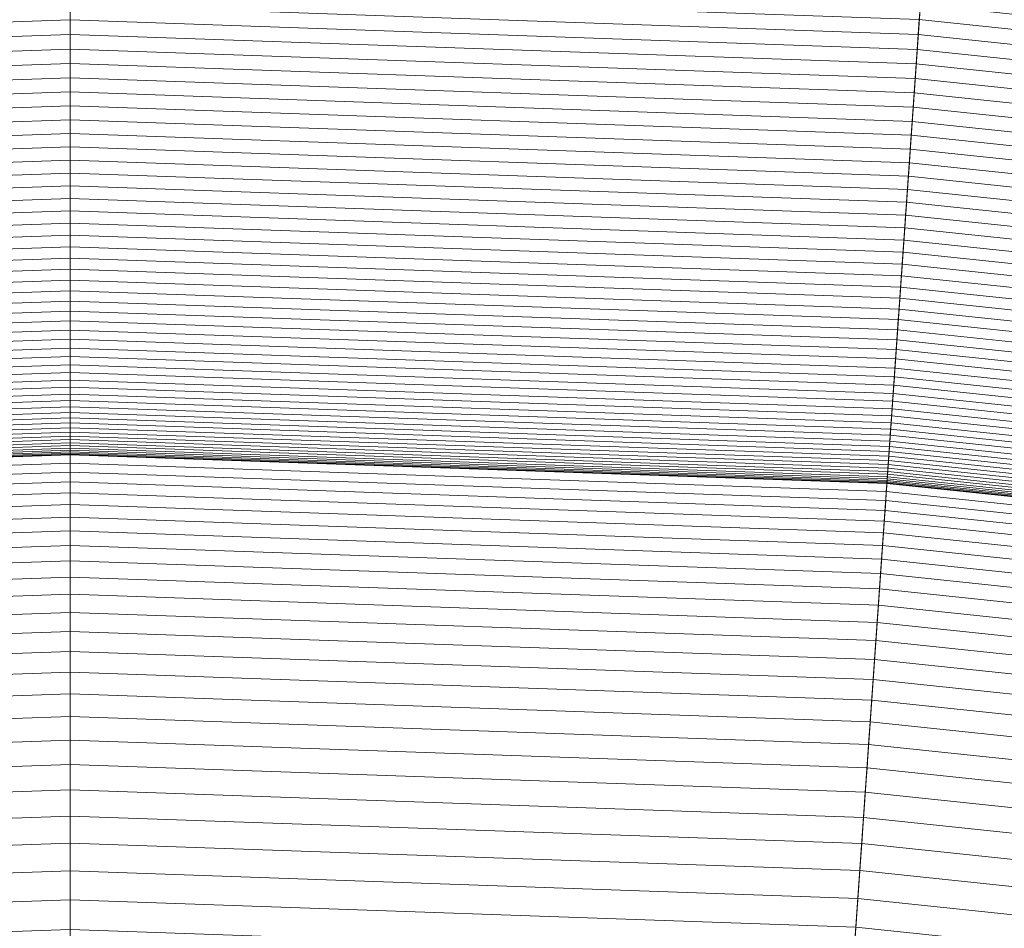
# Model space of a CAD drawing. Header units: centimetres. Extents: x -21.9 to 23.1, y -23 to 22.
# Tile 160 of 191: x 0.5 to 2.2, y 19 to 20.5. Entities that reach past the tile are written whole.
import ezdxf

# ---------------------------------------------------------------- set-up
doc = ezdxf.new("R2010")
doc.units = ezdxf.units.CM
doc.header["$LTSCALE"] = 2.54
doc.layers.add('Lucido design-1', color=7, linetype='Continuous')

# ---------------------------------------------------------------- blocks, each defined once
blk = doc.blocks.new('Gruppo-2-1')
at = {"color": 5, "linetype": 'Continuous', "lineweight": 9}
for points in [[(0.5828, 21.98, -1001.3271), (-0.9861, 21.9252, -1001.3271), (-0.2613, 11.5605, -1001.3271), (0.5828, 11.59, -1001.3271)], [(2.1516, 21.9252, -1001.3271), (0.5828, 21.98, -1001.3271), (0.5828, 11.59, -1001.3271), (1.4268, 11.5605, -1001.3271)], [(3.7128, 21.7611, -1001.3271), (2.1516, 21.9252, -1001.3271), (1.4268, 11.5605, -1001.3271), (2.2668, 11.4722, -1001.3271)], [(0.5828, 9.49, -940.4271), (-0.1148, 9.4656, -940.4271), (-0.9591, 21.5391, -940.4271), (0.5828, 21.593, -940.4271)], [(0.5828, 21.593, -1001.3271), (-0.9591, 21.5391, -1001.3271), (-0.2613, 11.5605, -1001.3271), (0.5828, 11.59, -1001.3271)], [(0.5828, 9.49, -940.4271), (-0.1148, 9.4656, -940.4271), (-0.9591, 21.5391, -940.4271), (0.5828, 21.593, -940.4271)], [(1.2803, 9.4656, -940.4271), (0.5828, 9.49, -940.4271), (0.5828, 21.593, -940.4271), (2.1246, 21.5391, -940.4271)], [(2.1246, 21.5391, -1001.3271), (0.5828, 21.593, -1001.3271), (0.5828, 11.59, -1001.3271), (1.4268, 11.5605, -1001.3271)], [(1.2803, 9.4656, -940.4271), (0.5828, 9.49, -940.4271), (0.5828, 21.593, -940.4271), (2.1246, 21.5391, -940.4271)], [(1.9745, 9.3927, -940.4271), (1.2803, 9.4656, -940.4271), (2.1246, 21.5391, -940.4271), (3.6589, 21.3779, -940.4271)], [(1.9745, 9.3927, -940.4271), (1.2803, 9.4656, -940.4271), (2.1246, 21.5391, -940.4271), (3.6589, 21.3779, -940.4271)], [(3.6589, 21.3779, -1001.3271), (2.1246, 21.5391, -1001.3271), (1.4268, 11.5605, -1001.3271), (2.2668, 11.4722, -1001.3271)], [(2.6619, 9.2715, -940.4271), (1.9745, 9.3927, -940.4271), (3.6589, 21.3779, -940.4271), (5.1782, 21.11, -940.4271)], [(2.6619, 9.2715, -940.4271), (1.9745, 9.3927, -940.4271), (3.6589, 21.3779, -940.4271), (5.1782, 21.11, -940.4271)], [(0.5828, 11.59, -1010.9271), (-0.2613, 11.5605, -1010.9271), (-0.9303, 21.1284, -1010.9271), (0.5828, 21.1812, -1010.9271)], [(1.4268, 11.5605, -1010.9271), (0.5828, 11.59, -1010.9271), (0.5828, 21.1812, -1010.9271), (2.0959, 21.1284, -1010.9271)], [(2.2668, 11.4722, -1010.9271), (1.4268, 11.5605, -1010.9271), (2.0959, 21.1284, -1010.9271), (3.6016, 20.9701, -1010.9271)], [(3.541, 20.5387, -922.9355), (2.0655, 20.6938, -922.9355), (2.0636, 20.6671, -922.9392), (3.5372, 20.5122, -922.9392)], [(3.5372, 20.5122, -922.9392), (2.0636, 20.6671, -922.9392), (2.0618, 20.6405, -922.9434), (3.5335, 20.4858, -922.9434)], [(3.5335, 20.4858, -922.9434), (2.0618, 20.6405, -922.9434), (2.0599, 20.614, -922.9484), (3.5298, 20.4595, -922.9484)], [(3.5298, 20.4595, -922.9484), (2.0599, 20.614, -922.9484), (2.0581, 20.5877, -922.954), (3.5262, 20.4334, -922.954)], [(0.5828, 20.5869, -922.9671), (-0.8889, 20.5355, -922.9671), (-0.8871, 20.5096, -922.9746), (0.5828, 20.5609, -922.9746)], [(2.0544, 20.5355, -922.9671), (0.5828, 20.5869, -922.9671), (0.5828, 20.5609, -922.9746), (2.0526, 20.5096, -922.9746)], [(3.5262, 20.4334, -922.954), (2.0581, 20.5877, -922.954), (2.0562, 20.5615, -922.9602), (3.5225, 20.4074, -922.9602)], [(0.5828, 20.5609, -922.9746), (-0.8871, 20.5096, -922.9746), (-0.8853, 20.4839, -922.9828), (0.5828, 20.5352, -922.9828)], [(2.0526, 20.5096, -922.9746), (0.5828, 20.5609, -922.9746), (0.5828, 20.5352, -922.9828), (2.0508, 20.4839, -922.9828)], [(3.5225, 20.4074, -922.9602), (2.0562, 20.5615, -922.9602), (2.0544, 20.5355, -922.9671), (3.5189, 20.3815, -922.9671)], [(0.5828, 20.5352, -922.9828), (-0.8853, 20.4839, -922.9828), (-0.8835, 20.4585, -922.9915), (0.5828, 20.5097, -922.9915)], [(2.0508, 20.4839, -922.9828), (0.5828, 20.5352, -922.9828), (0.5828, 20.5097, -922.9915), (2.049, 20.4585, -922.9915)], [(3.5189, 20.3815, -922.9671), (2.0544, 20.5355, -922.9671), (2.0526, 20.5096, -922.9746), (3.5153, 20.3559, -922.9746)], [(0.5828, 20.5097, -922.9915), (-0.8835, 20.4585, -922.9915), (-0.8817, 20.4332, -923.0009), (0.5828, 20.4844, -923.0009)], [(2.049, 20.4585, -922.9915), (0.5828, 20.5097, -922.9915), (0.5828, 20.4844, -923.0009), (2.0473, 20.4332, -923.0009)], [(3.5153, 20.3559, -922.9746), (2.0526, 20.5096, -922.9746), (2.0508, 20.4839, -922.9828), (3.5117, 20.3304, -922.9828)], [(0.5828, 20.4844, -923.0009), (-0.8817, 20.4332, -923.0009), (-0.88, 20.4082, -923.011), (0.5828, 20.4593, -923.011)], [(2.0473, 20.4332, -923.0009), (0.5828, 20.4844, -923.0009), (0.5828, 20.4593, -923.011), (2.0455, 20.4082, -923.011)], [(3.5117, 20.3304, -922.9828), (2.0508, 20.4839, -922.9828), (2.049, 20.4585, -922.9915), (3.5081, 20.3051, -922.9915)], [(0.5828, 20.4593, -923.011), (-0.88, 20.4082, -923.011), (-0.8783, 20.3835, -923.0216), (0.5828, 20.4345, -923.0216)], [(2.0455, 20.4082, -923.011), (0.5828, 20.4593, -923.011), (0.5828, 20.4345, -923.0216), (2.0438, 20.3835, -923.0216)], [(3.5081, 20.3051, -922.9915), (2.049, 20.4585, -922.9915), (2.0473, 20.4332, -923.0009), (3.5046, 20.2801, -923.0009)], [(0.5828, 20.4345, -923.0216), (-0.8783, 20.3835, -923.0216), (-0.8765, 20.359, -923.0328), (0.5828, 20.41, -923.0328)], [(2.0438, 20.3835, -923.0216), (0.5828, 20.4345, -923.0216), (0.5828, 20.41, -923.0328), (2.0421, 20.359, -923.0328)], [(3.5046, 20.2801, -923.0009), (2.0473, 20.4332, -923.0009), (2.0455, 20.4082, -923.011), (3.5011, 20.2552, -923.011)], [(0.5828, 20.41, -923.0328), (-0.8765, 20.359, -923.0328), (-0.8748, 20.3348, -923.0447), (0.5828, 20.3857, -923.0447)], [(2.0421, 20.359, -923.0328), (0.5828, 20.41, -923.0328), (0.5828, 20.3857, -923.0447), (2.0404, 20.3348, -923.0447)], [(3.5011, 20.2552, -923.011), (2.0455, 20.4082, -923.011), (2.0438, 20.3835, -923.0216), (3.4977, 20.2307, -923.0216)], [(0.5828, 20.3857, -923.0447), (-0.8748, 20.3348, -923.0447), (-0.8732, 20.3109, -923.0571), (0.5828, 20.3617, -923.0571)], [(2.0404, 20.3348, -923.0447), (0.5828, 20.3857, -923.0447), (0.5828, 20.3617, -923.0571), (2.0387, 20.3109, -923.0571)], [(3.4977, 20.2307, -923.0216), (2.0438, 20.3835, -923.0216), (2.0421, 20.359, -923.0328), (3.4943, 20.2064, -923.0328)], [(0.5828, 20.3617, -923.0571), (-0.8732, 20.3109, -923.0571), (-0.8715, 20.2873, -923.0701), (0.5828, 20.3381, -923.0701)], [(2.0387, 20.3109, -923.0571), (0.5828, 20.3617, -923.0571), (0.5828, 20.3381, -923.0701), (2.0371, 20.2873, -923.0701)], [(3.4943, 20.2064, -923.0328), (2.0421, 20.359, -923.0328), (2.0404, 20.3348, -923.0447), (3.4909, 20.1823, -923.0447)], [(0.5828, 20.3381, -923.0701), (-0.8715, 20.2873, -923.0701), (-0.8699, 20.264, -923.0837), (0.5828, 20.3148, -923.0837)], [(2.0371, 20.2873, -923.0701), (0.5828, 20.3381, -923.0701), (0.5828, 20.3148, -923.0837), (2.0354, 20.264, -923.0837)], [(3.4909, 20.1823, -923.0447), (2.0404, 20.3348, -923.0447), (2.0387, 20.3109, -923.0571), (3.4875, 20.1586, -923.0571)], [(0.5828, 20.3148, -923.0837), (-0.8699, 20.264, -923.0837), (-0.8683, 20.2411, -923.0979), (0.5828, 20.2918, -923.0979)], [(2.0354, 20.264, -923.0837), (0.5828, 20.3148, -923.0837), (0.5828, 20.2918, -923.0979), (2.0338, 20.2411, -923.0979)], [(3.4875, 20.1586, -923.0571), (2.0387, 20.3109, -923.0571), (2.0371, 20.2873, -923.0701), (3.4843, 20.1352, -923.0701)], [(0.5828, 20.2918, -923.0979), (-0.8683, 20.2411, -923.0979), (-0.8667, 20.2186, -923.1126), (0.5828, 20.2692, -923.1126)], [(2.0338, 20.2411, -923.0979), (0.5828, 20.2918, -923.0979), (0.5828, 20.2692, -923.1126), (2.0322, 20.2186, -923.1126)], [(3.4843, 20.1352, -923.0701), (2.0371, 20.2873, -923.0701), (2.0354, 20.264, -923.0837), (3.481, 20.1121, -923.0837)], [(0.5828, 20.2692, -923.1126), (-0.8667, 20.2186, -923.1126), (-0.8652, 20.1963, -923.1279), (0.5828, 20.2469, -923.1279)], [(2.0322, 20.2186, -923.1126), (0.5828, 20.2692, -923.1126), (0.5828, 20.2469, -923.1279), (2.0307, 20.1963, -923.1279)], [(3.481, 20.1121, -923.0837), (2.0354, 20.264, -923.0837), (2.0338, 20.2411, -923.0979), (3.4778, 20.0894, -923.0979)], [(0.5828, 20.2469, -923.1279), (-0.8652, 20.1963, -923.1279), (-0.8636, 20.1745, -923.1437), (0.5828, 20.225, -923.1437)], [(2.0307, 20.1963, -923.1279), (0.5828, 20.2469, -923.1279), (0.5828, 20.225, -923.1437), (2.0292, 20.1745, -923.1437)], [(3.4778, 20.0894, -923.0979), (2.0338, 20.2411, -923.0979), (2.0322, 20.2186, -923.1126), (3.4747, 20.0669, -923.1126)], [(0.5828, 20.225, -923.1437), (-0.8636, 20.1745, -923.1437), (-0.8621, 20.1531, -923.16), (0.5828, 20.2036, -923.16)], [(2.0292, 20.1745, -923.1437), (0.5828, 20.225, -923.1437), (0.5828, 20.2036, -923.16), (2.0277, 20.1531, -923.16)], [(3.4747, 20.0669, -923.1126), (2.0322, 20.2186, -923.1126), (2.0307, 20.1963, -923.1279), (3.4716, 20.0449, -923.1279)], [(0.5828, 20.2036, -923.16), (-0.8621, 20.1531, -923.16), (-0.8607, 20.1321, -923.1769), (0.5828, 20.1825, -923.1769)], [(2.0277, 20.1531, -923.16), (0.5828, 20.2036, -923.16), (0.5828, 20.1825, -923.1769), (2.0262, 20.1321, -923.1769)], [(3.4716, 20.0449, -923.1279), (2.0307, 20.1963, -923.1279), (2.0292, 20.1745, -923.1437), (3.4685, 20.0232, -923.1437)], [(0.5828, 20.1825, -923.1769), (-0.8607, 20.1321, -923.1769), (-0.8592, 20.1115, -923.1943), (0.5828, 20.1618, -923.1943)], [(2.0262, 20.1321, -923.1769), (0.5828, 20.1825, -923.1769), (0.5828, 20.1618, -923.1943), (2.0248, 20.1115, -923.1943)], [(3.4685, 20.0232, -923.1437), (2.0292, 20.1745, -923.1437), (2.0277, 20.1531, -923.16), (3.4655, 20.002, -923.16)], [(0.5828, 20.1618, -923.1943), (-0.8592, 20.1115, -923.1943), (-0.8578, 20.0913, -923.2122), (0.5828, 20.1416, -923.2122)], [(2.0248, 20.1115, -923.1943), (0.5828, 20.1618, -923.1943), (0.5828, 20.1416, -923.2122), (2.0233, 20.0913, -923.2122)], [(0.5828, 20.1416, -923.2122), (-0.8578, 20.0913, -923.2122), (-0.8564, 20.0716, -923.2305), (0.5828, 20.1218, -923.2305)], [(2.0233, 20.0913, -923.2122), (0.5828, 20.1416, -923.2122), (0.5828, 20.1218, -923.2305), (2.022, 20.0716, -923.2305)], [(3.4655, 20.002, -923.16), (2.0277, 20.1531, -923.16), (2.0262, 20.1321, -923.1769), (3.4626, 19.9811, -923.1769)], [(0.5828, 20.1218, -923.2305), (-0.8564, 20.0716, -923.2305), (-0.8551, 20.0523, -923.2494), (0.5828, 20.1025, -923.2494)], [(2.022, 20.0716, -923.2305), (0.5828, 20.1218, -923.2305), (0.5828, 20.1025, -923.2494), (2.0206, 20.0523, -923.2494)], [(3.4626, 19.9811, -923.1769), (2.0262, 20.1321, -923.1769), (2.0248, 20.1115, -923.1943), (3.4597, 19.9606, -923.1943)], [(3.4597, 19.9606, -923.1943), (2.0248, 20.1115, -923.1943), (2.0233, 20.0913, -923.2122), (3.4569, 19.9406, -923.2122)], [(0.5828, 20.1025, -923.2494), (-0.8551, 20.0523, -923.2494), (-0.8538, 20.0335, -923.2687), (0.5828, 20.0837, -923.2687)], [(2.0206, 20.0523, -923.2494), (0.5828, 20.1025, -923.2494), (0.5828, 20.0837, -923.2687), (2.0193, 20.0335, -923.2687)], [(3.4569, 19.9406, -923.2122), (2.0233, 20.0913, -923.2122), (2.022, 20.0716, -923.2305), (3.4542, 19.921, -923.2305)], [(0.5828, 20.0837, -923.2687), (-0.8538, 20.0335, -923.2687), (-0.8525, 20.0152, -923.2885), (0.5828, 20.0653, -923.2885)], [(2.0193, 20.0335, -923.2687), (0.5828, 20.0837, -923.2687), (0.5828, 20.0653, -923.2885), (2.018, 20.0152, -923.2885)], [(3.4542, 19.921, -923.2305), (2.022, 20.0716, -923.2305), (2.0206, 20.0523, -923.2494), (3.4515, 19.9019, -923.2494)], [(0.5828, 20.0653, -923.2885), (-0.8525, 20.0152, -923.2885), (-0.8512, 19.9973, -923.3087), (0.5828, 20.0474, -923.3087)], [(2.018, 20.0152, -923.2885), (0.5828, 20.0653, -923.2885), (0.5828, 20.0474, -923.3087), (2.0168, 19.9973, -923.3087)], [(3.4515, 19.9019, -923.2494), (2.0206, 20.0523, -923.2494), (2.0193, 20.0335, -923.2687), (3.4488, 19.8832, -923.2687)], [(0.5828, 20.0474, -923.3087), (-0.8512, 19.9973, -923.3087), (-0.85, 19.98, -923.3293), (0.5828, 20.03, -923.3293)], [(2.0168, 19.9973, -923.3087), (0.5828, 20.0474, -923.3087), (0.5828, 20.03, -923.3293), (2.0156, 19.98, -923.3293)], [(0.5828, 20.03, -923.3293), (-0.85, 19.98, -923.3293), (-0.8489, 19.9632, -923.3504), (0.5828, 20.0132, -923.3504)], [(2.0156, 19.98, -923.3293), (0.5828, 20.03, -923.3293), (0.5828, 20.0132, -923.3504), (2.0144, 19.9632, -923.3504)], [(3.4488, 19.8832, -923.2687), (2.0193, 20.0335, -923.2687), (2.018, 20.0152, -923.2885), (3.4463, 19.865, -923.2885)], [(0.5828, 20.0132, -923.3504), (-0.8489, 19.9632, -923.3504), (-0.8477, 19.9469, -923.3719), (0.5828, 19.9968, -923.3719)], [(2.0144, 19.9632, -923.3504), (0.5828, 20.0132, -923.3504), (0.5828, 19.9968, -923.3719), (2.0132, 19.9469, -923.3719)], [(3.4463, 19.865, -923.2885), (2.018, 20.0152, -923.2885), (2.0168, 19.9973, -923.3087), (3.4438, 19.8473, -923.3087)], [(0.5828, 19.9968, -923.3719), (-0.8477, 19.9469, -923.3719), (-0.8466, 19.9311, -923.3938), (0.5828, 19.981, -923.3938)], [(2.0132, 19.9469, -923.3719), (0.5828, 19.9968, -923.3719), (0.5828, 19.981, -923.3938), (2.0121, 19.9311, -923.3938)], [(3.4438, 19.8473, -923.3087), (2.0168, 19.9973, -923.3087), (2.0156, 19.98, -923.3293), (3.4414, 19.8301, -923.3293)], [(0.5828, 19.981, -923.3938), (-0.8466, 19.9311, -923.3938), (-0.8456, 19.9159, -923.416), (0.5828, 19.9657, -923.416)], [(2.0121, 19.9311, -923.3938), (0.5828, 19.981, -923.3938), (0.5828, 19.9657, -923.416), (2.0111, 19.9159, -923.416)], [(3.4414, 19.8301, -923.3293), (2.0156, 19.98, -923.3293), (2.0144, 19.9632, -923.3504), (3.439, 19.8134, -923.3504)], [(0.5828, 19.9657, -923.416), (-0.8456, 19.9159, -923.416), (-0.8445, 19.9012, -923.4387), (0.5828, 19.951, -923.4387)], [(0.5828, 19.951, -923.4387), (-0.8445, 19.9012, -923.4387), (-0.8435, 19.887, -923.4616), (0.5828, 19.9369, -923.4616)], [(2.0111, 19.9159, -923.416), (0.5828, 19.9657, -923.416), (0.5828, 19.951, -923.4387), (2.0101, 19.9012, -923.4387)], [(2.0101, 19.9012, -923.4387), (0.5828, 19.951, -923.4387), (0.5828, 19.9369, -923.4616), (2.0091, 19.887, -923.4616)], [(3.439, 19.8134, -923.3504), (2.0144, 19.9632, -923.3504), (2.0132, 19.9469, -923.3719), (3.4368, 19.7972, -923.3719)], [(0.5828, 19.9369, -923.4616), (-0.8435, 19.887, -923.4616), (-0.8426, 19.8735, -923.485), (0.5828, 19.9233, -923.485)], [(2.0091, 19.887, -923.4616), (0.5828, 19.9369, -923.4616), (0.5828, 19.9233, -923.485), (2.0081, 19.8735, -923.485)], [(3.4368, 19.7972, -923.3719), (2.0132, 19.9469, -923.3719), (2.0121, 19.9311, -923.3938), (3.4346, 19.7816, -923.3938)], [(0.5828, 19.9233, -923.485), (-0.8426, 19.8735, -923.485), (-0.8417, 19.8605, -923.5086), (0.5828, 19.9102, -923.5086)], [(2.0081, 19.8735, -923.485), (0.5828, 19.9233, -923.485), (0.5828, 19.9102, -923.5086), (2.0072, 19.8605, -923.5086)], [(3.4324, 19.7665, -923.416), (2.0111, 19.9159, -923.416), (2.0101, 19.9012, -923.4387), (3.4304, 19.7519, -923.4387)], [(3.4346, 19.7816, -923.3938), (2.0121, 19.9311, -923.3938), (2.0111, 19.9159, -923.416), (3.4324, 19.7665, -923.416)], [(0.5828, 19.9102, -923.5086), (-0.8417, 19.8605, -923.5086), (-0.8408, 19.8481, -923.5326), (0.5828, 19.8978, -923.5326)], [(2.0072, 19.8605, -923.5086), (0.5828, 19.9102, -923.5086), (0.5828, 19.8978, -923.5326), (2.0063, 19.8481, -923.5326)], [(3.4304, 19.7519, -923.4387), (2.0101, 19.9012, -923.4387), (2.0091, 19.887, -923.4616), (3.4284, 19.7379, -923.4616)], [(0.5828, 19.8978, -923.5326), (-0.8408, 19.8481, -923.5326), (-0.84, 19.8363, -923.5568), (0.5828, 19.886, -923.5568)], [(0.5828, 19.886, -923.5568), (-0.84, 19.8363, -923.5568), (-0.8392, 19.8251, -923.5814), (0.5828, 19.8747, -923.5814)], [(2.0063, 19.8481, -923.5326), (0.5828, 19.8978, -923.5326), (0.5828, 19.886, -923.5568), (2.0055, 19.8363, -923.5568)], [(2.0055, 19.8363, -923.5568), (0.5828, 19.886, -923.5568), (0.5828, 19.8747, -923.5814), (2.0047, 19.8251, -923.5814)], [(3.4284, 19.7379, -923.4616), (2.0091, 19.887, -923.4616), (2.0081, 19.8735, -923.485), (3.4265, 19.7244, -923.485)], [(0.5828, 19.8747, -923.5814), (-0.8392, 19.8251, -923.5814), (-0.8385, 19.8145, -923.6062), (0.5828, 19.8641, -923.6062)], [(2.0047, 19.8251, -923.5814), (0.5828, 19.8747, -923.5814), (0.5828, 19.8641, -923.6062), (2.004, 19.8145, -923.6062)], [(3.4265, 19.7244, -923.485), (2.0081, 19.8735, -923.485), (2.0072, 19.8605, -923.5086), (3.4247, 19.7115, -923.5086)], [(0.5828, 19.8641, -923.6062), (-0.8385, 19.8145, -923.6062), (-0.8378, 19.8045, -923.6312), (0.5828, 19.8541, -923.6312)], [(0.5828, 19.8541, -923.6312), (-0.8378, 19.8045, -923.6312), (-0.8371, 19.7951, -923.6565), (0.5828, 19.8447, -923.6565)], [(2.004, 19.8145, -923.6062), (0.5828, 19.8641, -923.6062), (0.5828, 19.8541, -923.6312), (2.0033, 19.8045, -923.6312)], [(2.0033, 19.8045, -923.6312), (0.5828, 19.8541, -923.6312), (0.5828, 19.8447, -923.6565), (2.0026, 19.7951, -923.6565)], [(3.423, 19.6992, -923.5326), (2.0063, 19.8481, -923.5326), (2.0055, 19.8363, -923.5568), (3.4213, 19.6875, -923.5568)], [(3.4247, 19.7115, -923.5086), (2.0072, 19.8605, -923.5086), (2.0063, 19.8481, -923.5326), (3.423, 19.6992, -923.5326)], [(0.5828, 19.8447, -923.6565), (-0.8371, 19.7951, -923.6565), (-0.8365, 19.7863, -923.6821), (0.5828, 19.8359, -923.6821)], [(0.5828, 19.8359, -923.6821), (-0.8365, 19.7863, -923.6821), (-0.8359, 19.7782, -923.7078), (0.5828, 19.8277, -923.7078)], [(2.0026, 19.7951, -923.6565), (0.5828, 19.8447, -923.6565), (0.5828, 19.8359, -923.6821), (2.002, 19.7863, -923.6821)], [(2.002, 19.7863, -923.6821), (0.5828, 19.8359, -923.6821), (0.5828, 19.8277, -923.7078), (2.0015, 19.7782, -923.7078)], [(3.4213, 19.6875, -923.5568), (2.0055, 19.8363, -923.5568), (2.0047, 19.8251, -923.5814), (3.4198, 19.6764, -923.5814)], [(0.5828, 19.8277, -923.7078), (-0.8359, 19.7782, -923.7078), (-0.8354, 19.7707, -923.7337), (0.5828, 19.8202, -923.7337)], [(0.5828, 19.8202, -923.7337), (-0.8354, 19.7707, -923.7337), (-0.8349, 19.7638, -923.7598), (0.5828, 19.8133, -923.7598)], [(0.5828, 19.8133, -923.7598), (-0.8349, 19.7638, -923.7598), (-0.8345, 19.7576, -923.7861), (0.5828, 19.8071, -923.7861)], [(2.0015, 19.7782, -923.7078), (0.5828, 19.8277, -923.7078), (0.5828, 19.8202, -923.7337), (2.0009, 19.7707, -923.7337)], [(2.0009, 19.7707, -923.7337), (0.5828, 19.8202, -923.7337), (0.5828, 19.8133, -923.7598), (2.0004, 19.7638, -923.7598)], [(2.0004, 19.7638, -923.7598), (0.5828, 19.8133, -923.7598), (0.5828, 19.8071, -923.7861), (2, 19.7576, -923.7861)], [(3.4183, 19.6658, -923.6062), (2.004, 19.8145, -923.6062), (2.0033, 19.8045, -923.6312), (3.4169, 19.6559, -923.6312)], [(3.4198, 19.6764, -923.5814), (2.0047, 19.8251, -923.5814), (2.004, 19.8145, -923.6062), (3.4183, 19.6658, -923.6062)], [(0.5828, 19.8071, -923.7861), (-0.8345, 19.7576, -923.7861), (-0.8341, 19.752, -923.8125), (0.5828, 19.8015, -923.8125)], [(0.5828, 19.8015, -923.8125), (-0.8341, 19.752, -923.8125), (-0.8338, 19.7471, -923.839), (0.5828, 19.7966, -923.839)], [(0.5828, 19.7966, -923.839), (-0.8338, 19.7471, -923.839), (-0.8335, 19.7428, -923.8657), (0.5828, 19.7923, -923.8657)], [(2, 19.7576, -923.7861), (0.5828, 19.8071, -923.7861), (0.5828, 19.8015, -923.8125), (1.9996, 19.752, -923.8125)], [(1.9996, 19.752, -923.8125), (0.5828, 19.8015, -923.8125), (0.5828, 19.7966, -923.839), (1.9993, 19.7471, -923.839)], [(1.9993, 19.7471, -923.839), (0.5828, 19.7966, -923.839), (0.5828, 19.7923, -923.8657), (1.999, 19.7428, -923.8657)], [(3.4169, 19.6559, -923.6312), (2.0033, 19.8045, -923.6312), (2.0026, 19.7951, -923.6565), (3.4156, 19.6466, -923.6565)], [(0.5828, 19.7923, -923.8657), (-0.8335, 19.7428, -923.8657), (-0.8332, 19.7392, -923.8924), (0.5828, 19.7887, -923.8924)], [(0.5828, 19.7887, -923.8924), (-0.8332, 19.7392, -923.8924), (-0.833, 19.7362, -923.9193), (0.5828, 19.7857, -923.9193)], [(0.5828, 19.7857, -923.9193), (-0.833, 19.7362, -923.9193), (-0.8328, 19.7339, -923.9462), (0.5828, 19.7834, -923.9462)], [(0.5828, 19.7834, -923.9462), (-0.8328, 19.7339, -923.9462), (-0.8327, 19.7323, -923.9731), (0.5828, 19.7817, -923.9731)], [(0.5828, 19.7817, -923.9731), (-0.8327, 19.7323, -923.9731), (-0.8326, 19.7313, -924.0001), (0.5828, 19.7807, -924.0001)], [(0.5828, 19.7807, -924.0001), (-0.8326, 19.7313, -924.0001), (-0.8326, 19.731, -924.0271), (0.5828, 19.7804, -924.0271)], [(0.5828, 19.7804, -924.0271), (-0.8326, 19.731, -924.0271), (-0.8316, 19.717, -924.1714), (0.5828, 19.7664, -924.1714)], [(1.999, 19.7428, -923.8657), (0.5828, 19.7923, -923.8657), (0.5828, 19.7887, -923.8924), (1.9987, 19.7392, -923.8924)], [(1.9987, 19.7392, -923.8924), (0.5828, 19.7887, -923.8924), (0.5828, 19.7857, -923.9193), (1.9985, 19.7362, -923.9193)], [(1.9985, 19.7362, -923.9193), (0.5828, 19.7857, -923.9193), (0.5828, 19.7834, -923.9462), (1.9984, 19.7339, -923.9462)], [(1.9984, 19.7339, -923.9462), (0.5828, 19.7834, -923.9462), (0.5828, 19.7817, -923.9731), (1.9982, 19.7323, -923.9731)], [(1.9982, 19.7323, -923.9731), (0.5828, 19.7817, -923.9731), (0.5828, 19.7807, -924.0001), (1.9982, 19.7313, -924.0001)], [(1.9982, 19.7313, -924.0001), (0.5828, 19.7807, -924.0001), (0.5828, 19.7804, -924.0271), (1.9981, 19.731, -924.0271)], [(1.9981, 19.731, -924.0271), (0.5828, 19.7804, -924.0271), (0.5828, 19.7664, -924.1714), (1.9972, 19.717, -924.1714)], [(3.4144, 19.6379, -923.6821), (2.002, 19.7863, -923.6821), (2.0015, 19.7782, -923.7078), (3.4132, 19.6298, -923.7078)], [(3.4156, 19.6466, -923.6565), (2.0026, 19.7951, -923.6565), (2.002, 19.7863, -923.6821), (3.4144, 19.6379, -923.6821)], [(0.5828, 19.7664, -924.1714), (-0.8316, 19.717, -924.1714), (-0.8306, 19.7014, -924.3156), (0.5828, 19.7508, -924.3156)], [(1.9972, 19.717, -924.1714), (0.5828, 19.7664, -924.1714), (0.5828, 19.7508, -924.3156), (1.9961, 19.7014, -924.3156)], [(3.4112, 19.6156, -923.7598), (2.0004, 19.7638, -923.7598), (2, 19.7576, -923.7861), (3.4104, 19.6094, -923.7861)], [(3.4122, 19.6224, -923.7337), (2.0009, 19.7707, -923.7337), (2.0004, 19.7638, -923.7598), (3.4112, 19.6156, -923.7598)], [(3.4132, 19.6298, -923.7078), (2.0015, 19.7782, -923.7078), (2.0009, 19.7707, -923.7337), (3.4122, 19.6224, -923.7337)], [(0.5828, 19.7508, -924.3156), (-0.8306, 19.7014, -924.3156), (-0.8294, 19.6842, -924.4596), (0.5828, 19.7336, -924.4596)], [(1.9961, 19.7014, -924.3156), (0.5828, 19.7508, -924.3156), (0.5828, 19.7336, -924.4596), (1.9949, 19.6842, -924.4596)], [(3.4089, 19.599, -923.839), (1.9993, 19.7471, -923.839), (1.999, 19.7428, -923.8657), (3.4083, 19.5947, -923.8657)], [(3.4096, 19.6038, -923.8125), (1.9996, 19.752, -923.8125), (1.9993, 19.7471, -923.839), (3.4089, 19.599, -923.839)], [(3.4104, 19.6094, -923.7861), (2, 19.7576, -923.7861), (1.9996, 19.752, -923.8125), (3.4096, 19.6038, -923.8125)], [(0.5828, 19.7336, -924.4596), (-0.8294, 19.6842, -924.4596), (-0.828, 19.6655, -924.6034), (0.5828, 19.7148, -924.6034)], [(1.9949, 19.6842, -924.4596), (0.5828, 19.7336, -924.4596), (0.5828, 19.7148, -924.6034), (1.9936, 19.6655, -924.6034)], [(3.4066, 19.5829, -924.0271), (1.9981, 19.731, -924.0271), (1.9972, 19.717, -924.1714), (3.4047, 19.569, -924.1714)], [(3.4067, 19.5832, -924.0001), (1.9982, 19.7313, -924.0001), (1.9981, 19.731, -924.0271), (3.4066, 19.5829, -924.0271)], [(3.4071, 19.5859, -923.9462), (1.9984, 19.7339, -923.9462), (1.9982, 19.7323, -923.9731), (3.4068, 19.5842, -923.9731)], [(3.4068, 19.5842, -923.9731), (1.9982, 19.7323, -923.9731), (1.9982, 19.7313, -924.0001), (3.4067, 19.5832, -924.0001)], [(3.4074, 19.5882, -923.9193), (1.9985, 19.7362, -923.9193), (1.9984, 19.7339, -923.9462), (3.4071, 19.5859, -923.9462)], [(3.4078, 19.5911, -923.8924), (1.9987, 19.7392, -923.8924), (1.9985, 19.7362, -923.9193), (3.4074, 19.5882, -923.9193)], [(3.4083, 19.5947, -923.8657), (1.999, 19.7428, -923.8657), (1.9987, 19.7392, -923.8924), (3.4078, 19.5911, -923.8924)], [(0.5828, 19.7148, -924.6034), (-0.828, 19.6655, -924.6034), (-0.8266, 19.6452, -924.747), (0.5828, 19.6944, -924.747)], [(1.9936, 19.6655, -924.6034), (0.5828, 19.7148, -924.6034), (0.5828, 19.6944, -924.747), (1.9921, 19.6452, -924.747)], [(3.4047, 19.569, -924.1714), (1.9972, 19.717, -924.1714), (1.9961, 19.7014, -924.3156), (3.4025, 19.5536, -924.3156)], [(0.5828, 19.6944, -924.747), (-0.8266, 19.6452, -924.747), (-0.8251, 19.6232, -924.8904), (0.5828, 19.6724, -924.8904)], [(1.9921, 19.6452, -924.747), (0.5828, 19.6944, -924.747), (0.5828, 19.6724, -924.8904), (1.9906, 19.6232, -924.8904)], [(3.4025, 19.5536, -924.3156), (1.9961, 19.7014, -924.3156), (1.9949, 19.6842, -924.4596), (3.4001, 19.5365, -924.4596)], [(3.4001, 19.5365, -924.4596), (1.9949, 19.6842, -924.4596), (1.9936, 19.6655, -924.6034), (3.3975, 19.5179, -924.6034)], [(0.5828, 19.6724, -924.8904), (-0.8251, 19.6232, -924.8904), (-0.8234, 19.5997, -925.0335), (0.5828, 19.6488, -925.0335)], [(1.9906, 19.6232, -924.8904), (0.5828, 19.6724, -924.8904), (0.5828, 19.6488, -925.0335), (1.989, 19.5997, -925.0335)], [(3.3975, 19.5179, -924.6034), (1.9936, 19.6655, -924.6034), (1.9921, 19.6452, -924.747), (3.3947, 19.4977, -924.747)], [(0.5828, 19.6488, -925.0335), (-0.8234, 19.5997, -925.0335), (-0.8217, 19.5746, -925.1763), (0.5828, 19.6237, -925.1763)], [(1.989, 19.5997, -925.0335), (0.5828, 19.6488, -925.0335), (0.5828, 19.6237, -925.1763), (1.9872, 19.5746, -925.1763)], [(3.3947, 19.4977, -924.747), (1.9921, 19.6452, -924.747), (1.9906, 19.6232, -924.8904), (3.3916, 19.476, -924.8904)], [(0.5828, 19.6237, -925.1763), (-0.8217, 19.5746, -925.1763), (-0.8198, 19.548, -925.3188), (0.5828, 19.5969, -925.3188)], [(1.9872, 19.5746, -925.1763), (0.5828, 19.6237, -925.1763), (0.5828, 19.5969, -925.3188), (1.9854, 19.548, -925.3188)], [(3.3916, 19.476, -924.8904), (1.9906, 19.6232, -924.8904), (1.989, 19.5997, -925.0335), (3.3883, 19.4526, -925.0335)], [(0.5828, 19.5969, -925.3188), (-0.8198, 19.548, -925.3188), (-0.8179, 19.5197, -925.4611), (0.5828, 19.5686, -925.4611)], [(1.9854, 19.548, -925.3188), (0.5828, 19.5969, -925.3188), (0.5828, 19.5686, -925.4611), (1.9834, 19.5197, -925.4611)], [(3.3883, 19.4526, -925.0335), (1.989, 19.5997, -925.0335), (1.9872, 19.5746, -925.1763), (3.3848, 19.4277, -925.1763)], [(3.3848, 19.4277, -925.1763), (1.9872, 19.5746, -925.1763), (1.9854, 19.548, -925.3188), (3.3811, 19.4013, -925.3188)], [(0.5828, 19.5686, -925.4611), (-0.8179, 19.5197, -925.4611), (-0.8158, 19.4899, -925.603), (0.5828, 19.5388, -925.603)], [(1.9834, 19.5197, -925.4611), (0.5828, 19.5686, -925.4611), (0.5828, 19.5388, -925.603), (1.9813, 19.4899, -925.603)], [(3.3811, 19.4013, -925.3188), (1.9854, 19.548, -925.3188), (1.9834, 19.5197, -925.4611), (3.3772, 19.3732, -925.4611)], [(0.5828, 19.5388, -925.603), (-0.8158, 19.4899, -925.603), (-0.8136, 19.4585, -925.7446), (0.5828, 19.5073, -925.7446)], [(1.9813, 19.4899, -925.603), (0.5828, 19.5388, -925.603), (0.5828, 19.5073, -925.7446), (1.9791, 19.4585, -925.7446)], [(0.5828, 19.5073, -925.7446), (-0.8136, 19.4585, -925.7446), (-0.8113, 19.4256, -925.8858), (0.5828, 19.4743, -925.8858)], [(1.9791, 19.4585, -925.7446), (0.5828, 19.5073, -925.7446), (0.5828, 19.4743, -925.8858), (1.9768, 19.4256, -925.8858)], [(3.3772, 19.3732, -925.4611), (1.9834, 19.5197, -925.4611), (1.9813, 19.4899, -925.603), (3.373, 19.3436, -925.603)], [(3.373, 19.3436, -925.603), (1.9813, 19.4899, -925.603), (1.9791, 19.4585, -925.7446), (3.3686, 19.3125, -925.7446)], [(0.5828, 19.4743, -925.8858), (-0.8113, 19.4256, -925.8858), (-0.8089, 19.3911, -926.0266), (0.5828, 19.4397, -926.0266)], [(1.9768, 19.4256, -925.8858), (0.5828, 19.4743, -925.8858), (0.5828, 19.4397, -926.0266), (1.9744, 19.3911, -926.0266)], [(3.3686, 19.3125, -925.7446), (1.9791, 19.4585, -925.7446), (1.9768, 19.4256, -925.8858), (3.364, 19.2798, -925.8858)], [(0.5828, 19.4397, -926.0266), (-0.8089, 19.3911, -926.0266), (-0.8063, 19.3551, -926.1671), (0.5828, 19.4036, -926.1671)], [(1.9744, 19.3911, -926.0266), (0.5828, 19.4397, -926.0266), (0.5828, 19.4036, -926.1671), (1.9719, 19.3551, -926.1671)], [(3.364, 19.2798, -925.8858), (1.9768, 19.4256, -925.8858), (1.9744, 19.3911, -926.0266), (3.3592, 19.2456, -926.0266)], [(0.5828, 19.4036, -926.1671), (-0.8063, 19.3551, -926.1671), (-0.8037, 19.3175, -926.3071), (0.5828, 19.3659, -926.3071)], [(1.9719, 19.3551, -926.1671), (0.5828, 19.4036, -926.1671), (0.5828, 19.3659, -926.3071), (1.9692, 19.3175, -926.3071)], [(3.3592, 19.2456, -926.0266), (1.9744, 19.3911, -926.0266), (1.9719, 19.3551, -926.1671), (3.3542, 19.2098, -926.1671)], [(0.5828, 19.3659, -926.3071), (-0.8037, 19.3175, -926.3071), (-0.801, 19.2783, -926.4468), (0.5828, 19.3266, -926.4468)], [(1.9692, 19.3175, -926.3071), (0.5828, 19.3659, -926.3071), (0.5828, 19.3266, -926.4468), (1.9665, 19.2783, -926.4468)], [(3.3542, 19.2098, -926.1671), (1.9719, 19.3551, -926.1671), (1.9692, 19.3175, -926.3071), (3.349, 19.1724, -926.3071)], [(0.5828, 19.3266, -926.4468), (-0.801, 19.2783, -926.4468), (-0.7981, 19.2376, -926.5859), (0.5828, 19.2859, -926.5859)], [(1.9665, 19.2783, -926.4468), (0.5828, 19.3266, -926.4468), (0.5828, 19.2859, -926.5859), (1.9637, 19.2376, -926.5859)], [(3.349, 19.1724, -926.3071), (1.9692, 19.3175, -926.3071), (1.9665, 19.2783, -926.4468), (3.3435, 19.1336, -926.4468)], [(0.5828, 19.2859, -926.5859), (-0.7981, 19.2376, -926.5859), (-0.7952, 19.1954, -926.7247), (0.5828, 19.2435, -926.7247)], [(1.9637, 19.2376, -926.5859), (0.5828, 19.2859, -926.5859), (0.5828, 19.2435, -926.7247), (1.9607, 19.1954, -926.7247)], [(3.3435, 19.1336, -926.4468), (1.9665, 19.2783, -926.4468), (1.9637, 19.2376, -926.5859), (3.3378, 19.0932, -926.5859)], [(0.5828, 19.2435, -926.7247), (-0.7952, 19.1954, -926.7247), (-0.7921, 19.1517, -926.8629), (0.5828, 19.1997, -926.8629)], [(1.9607, 19.1954, -926.7247), (0.5828, 19.2435, -926.7247), (0.5828, 19.1997, -926.8629), (1.9576, 19.1517, -926.8629)], [(3.3378, 19.0932, -926.5859), (1.9637, 19.2376, -926.5859), (1.9607, 19.1954, -926.7247), (3.3319, 19.0513, -926.7247)], [(0.5828, 19.1997, -926.8629), (-0.7921, 19.1517, -926.8629), (-0.7889, 19.1064, -927.0006), (0.5828, 19.1543, -927.0006)], [(1.9576, 19.1517, -926.8629), (0.5828, 19.1997, -926.8629), (0.5828, 19.1543, -927.0006), (1.9545, 19.1064, -927.0006)], [(3.3319, 19.0513, -926.7247), (1.9607, 19.1954, -926.7247), (1.9576, 19.1517, -926.8629), (3.3258, 19.0079, -926.8629)], [(0.5828, 19.1543, -927.0006), (-0.7889, 19.1064, -927.0006), (-0.7857, 19.0596, -927.1379), (0.5828, 19.1074, -927.1379)], [(1.9545, 19.1064, -927.0006), (0.5828, 19.1543, -927.0006), (0.5828, 19.1074, -927.1379), (1.9512, 19.0596, -927.1379)], [(3.3258, 19.0079, -926.8629), (1.9576, 19.1517, -926.8629), (1.9545, 19.1064, -927.0006), (3.3195, 18.9629, -927.0006)], [(0.5828, 19.1074, -927.1379), (-0.7857, 19.0596, -927.1379), (-0.7823, 19.0113, -927.2746), (0.5828, 19.059, -927.2746)], [(1.9512, 19.0596, -927.1379), (0.5828, 19.1074, -927.1379), (0.5828, 19.059, -927.2746), (1.9478, 19.0113, -927.2746)], [(3.3195, 18.9629, -927.0006), (1.9545, 19.1064, -927.0006), (1.9512, 19.0596, -927.1379), (3.313, 18.9165, -927.1379)], [(0.5828, 19.059, -927.2746), (-0.7823, 19.0113, -927.2746), (-0.7788, 18.9615, -927.4107), (0.5828, 19.009, -927.4107)], [(1.9478, 19.0113, -927.2746), (0.5828, 19.059, -927.2746), (0.5828, 19.009, -927.4107), (1.9443, 18.9615, -927.4107)], [(3.313, 18.9165, -927.1379), (1.9512, 19.0596, -927.1379), (1.9478, 19.0113, -927.2746), (3.3062, 18.8685, -927.2746)], [(3.3062, 18.8685, -927.2746), (1.9478, 19.0113, -927.2746), (1.9443, 18.9615, -927.4107), (3.2993, 18.8191, -927.4107)], [(0.5828, 19.009, -927.4107), (-0.7788, 18.9615, -927.4107), (-0.7752, 18.9102, -927.5463), (0.5828, 18.9576, -927.5463)], [(1.9443, 18.9615, -927.4107), (0.5828, 19.009, -927.4107), (0.5828, 18.9576, -927.5463), (1.9408, 18.9102, -927.5463)], [(3.2993, 18.8191, -927.4107), (1.9443, 18.9615, -927.4107), (1.9408, 18.9102, -927.5463), (3.2921, 18.7681, -927.5463)]]:
    blk.add_3dface(points, dxfattribs=at)

msp = doc.modelspace()

# ---------------------------------------------------------------- block references
at = {"layer": 'Lucido design-1', "color": 5, "true_color": 0x0000ff}
msp.add_blockref('Gruppo-2-1', (0, 0), dxfattribs=at)

doc.saveas('drawing.dxf')
